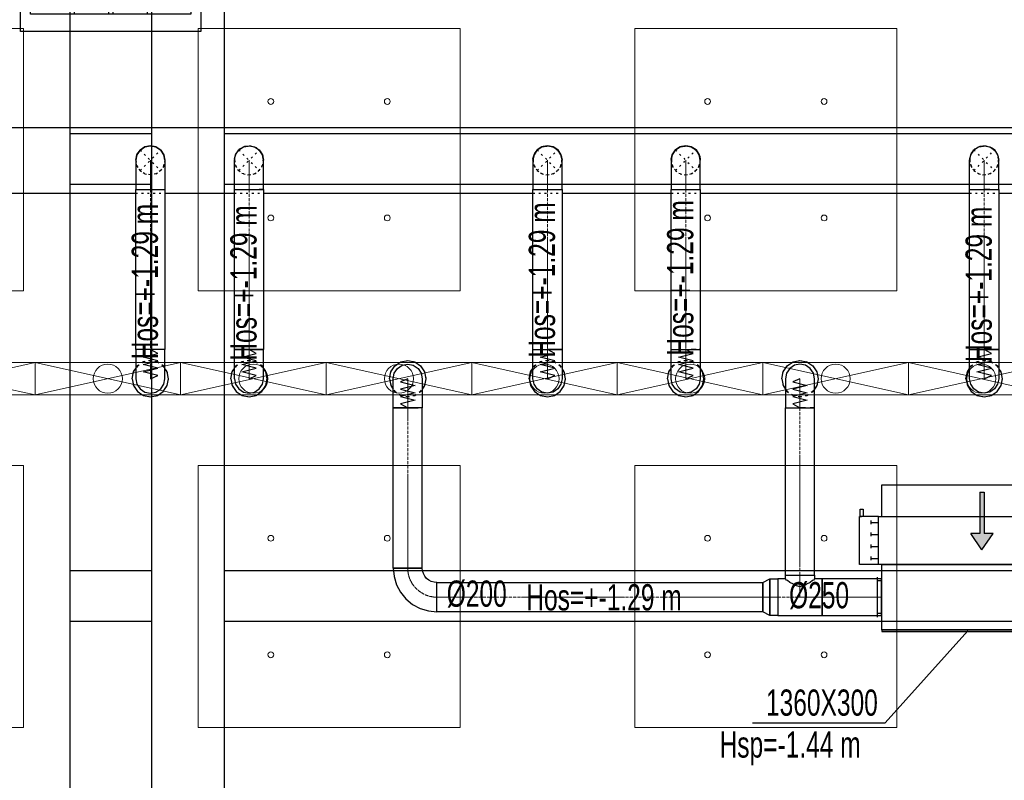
# Model space of a CAD drawing. Header units: centimetres. Extents: x -228435 to 46820, y -89367 to 152985.
# Tile 178 of 252: x -11165 to -4402, y 35238 to 40462. Entities that reach past the tile are written whole.
import ezdxf
from ezdxf.enums import TextEntityAlignment as Align

# ---------------------------------------------------------------- set-up
doc = ezdxf.new("R2010")
doc.units = ezdxf.units.CM
doc.header["$LTSCALE"] = 50
doc.header["$PDMODE"] = 35
doc.header["$PDSIZE"] = 0.1
for name, pattern in [('CADVENT_CENTERLINE', [9.9, 7.4, -1, 0.5, -1]), ('CADVENT_HIDDEN', [0.8, 0.25, -0.55]), ('Kondygnacja  -0_5$0$HIDDEN', [9.525, 6.35, -3.175]), ('Kondygnacja  -0_5$0$HIDDEN2', [4.7625, 3.175, -1.5875]), ('Osie rzutów$0$DASHDOT2', [12.7, 6.35, -3.175, 0, -3.175])]:
    doc.linetypes.add(name, pattern=pattern)
doc.layers.get('0').update_dxf_attribs({"color": 8})
doc.layers.get('DEFPOINTS').update_dxf_attribs({"color": 8})
for name, color, linetype in [('01-103-Went PP_poziom-0_5$0$L_Nawiew', 3, 'Continuous'), ('bgde-nawiewDETAILS', 1, 'Continuous'), ('bgde-nawiewEXP', 1, 'Continuous'), ('bgde-nawiewHIDDEN', 1, 'Continuous'), ('bgde-tekst', 7, 'Continuous'), ('bgde-wywiewSOL', 5, 'Continuous'), ('Kondygnacja  -0_5$0$ARCH_KONSTR_POWYŻEJ RZUTU', 8, 'Kondygnacja  -0_5$0$HIDDEN'), ('Kondygnacja  -0_5$0$ARCH_KONSTR_POWYŻEJ RZUTU_IST', 8, 'Kondygnacja  -0_5$0$HIDDEN2'), ('Kondygnacja  -0_5$0$ARCH_KONSTRUKCJA_NIEWIDOCZNA', 8, 'Continuous'), ('Kondygnacja  -0_5$0$ARCH_OKŁADZINA', 8, 'Continuous'), ('Kondygnacja  -0_5$0$ARCH_SŁUPY', 8, 'Continuous'), ('Osie rzutów$0$ARCH_INFO_OSIE_IST', 8, 'Osie rzutów$0$DASHDOT2'), ('Osie rzutów$0$ARCH_INFO_OSIE_OPISY_IST', 8, 'Continuous')]:
    doc.layers.add(name, color=color, linetype=linetype)
for name, color, linetype, lineweight in [('bgde-nawiewCEN', 7, 'Continuous', 13), ('bgde_nawiewnik', 11, 'Continuous', 5), ('Kondygnacja  -0_5$0$ARCH_INFO_WYMIARY', 8, 'Continuous', 9), ('SU Lampy kwadratowe  -05$0$ARCH_SUFITY_PODWIESZANE', 8, 'Continuous', 9)]:
    doc.layers.add(name, color=color, linetype=linetype, lineweight=lineweight)
doc.styles.add('Kondygnacja  -0_5$0$Romans', font='Romans.shx', dxfattribs={"width": 0.7})
doc.dimstyles.new('Kondygnacja  -0_5$0$Wymiary 1-100', dxfattribs={"dimtxt": 12, "dimasz": 10, "dimexe": 5, "dimexo": 0, "dimgap": 4, "dimtad": 1, "dimrnd": 0.5, "dimzin": 12, "dimdsep": 46, "dimtxsty": 'Kondygnacja  -0_5$0$Romans', "dimblk": 'Kondygnacja  -0_5$0$_Oblique', "dimcen": 10, "dimdle": 10, "dimclrt": 55, "dimazin": 0, "dimtfac": 1, "dimtmove": 1, "dimatfit": 3, "dimfxl": 0, "dimtolj": 1, "dimtzin": 0, "dimarcsym": 0})
pattern_1 = [(45, (-1133.3117, -3177.9858), (-0.6735192, 0.6735192), [])]

# ---------------------------------------------------------------- blocks, each defined once
blk = doc.blocks.new('Osie rzutów')
at = {"layer": 'Osie rzutów$0$ARCH_INFO_OSIE_IST', "ltscale": 10}
for p, q in [((11060, 12510), (11060, 4623.26)), ((11660, 12510), (11660, 4623.26))]:
    blk.add_line(p, q, dxfattribs=at)
blk = doc.blocks.new('SU Lampy kwadratowe  -05$0$moduł sufitu')
at = {"layer": 'SU Lampy kwadratowe  -05$0$ARCH_SUFITY_PODWIESZANE'}
for points in [[(60, -60), (240, -60), (240, -240), (60, -240)], [(360, -60), (540, -60), (540, -240), (360, -240)], [(60, -360), (240, -360), (240, -540), (60, -540)], [(360, -360), (540, -360), (540, -540), (360, -540)]]:
    blk.add_lwpolyline(points, close=True, dxfattribs=at)
for centre in [(110, -110), (190, -110), (410, -110), (490, -110), (110, -190), (190, -190), (410, -190), (490, -190), (110, -410), (190, -410), (410, -410), (490, -410), (110, -490), (190, -490), (410, -490), (490, -490)]:
    blk.add_circle(centre, 2, dxfattribs=at)
blk = doc.blocks.new('SU Lampy kwadratowe  -05')
at = {"layer": 'SU Lampy kwadratowe  -05$0$ARCH_SUFITY_PODWIESZANE'}
for points in [[(10820, 8540), (11000, 8540), (11000, 8360), (10820, 8360)], [(10820, 8240), (11000, 8240), (11000, 8060), (10820, 8060)]]:
    blk.add_lwpolyline(points, close=True, dxfattribs=at)
blk.add_blockref('SU Lampy kwadratowe  -05$0$moduł sufitu', (11060, 8600), dxfattribs=at)
blk = doc.blocks.new('Kondygnacja  -0_5$0$słup_kwadrat')
at = {"layer": 'Kondygnacja  -0_5$0$ARCH_SŁUPY', "lineweight": 40}
h = blk.add_hatch(dxfattribs=at)
h.set_pattern_fill('ANSI31', color=256, scale=0.3, style=0)
h.set_pattern_definition(pattern_1)
h.paths.add_polyline_path([(36, 34), (39, 34), (39, 84), (36, 84)])
h = blk.add_hatch(dxfattribs=at)
h.set_pattern_fill('ANSI31', color=256, scale=0.3, style=0)
h.set_pattern_definition(pattern_1)
h.paths.add_polyline_path([(89, 80), (89, 83), (39, 83), (39, 80)])
h = blk.add_hatch(dxfattribs=at)
h.set_pattern_fill('ANSI31', color=256, scale=0.3, style=0)
h.set_pattern_definition(pattern_1)
h.paths.add_polyline_path([(89, 34), (92, 34), (92, 84), (89, 84)])
h = blk.add_hatch(dxfattribs=at)
h.set_pattern_fill('ANSI31', color=256, scale=0.3, style=0)
h.set_pattern_definition(pattern_1)
h.paths.add_polyline_path([(89, 57.5), (89, 60.5), (39, 60.5), (39, 57.5)])
h = blk.add_hatch(dxfattribs=at)
h.set_pattern_fill('ANSI31', color=256, scale=0.3, style=0)
h.set_pattern_definition(pattern_1)
h.paths.add_polyline_path([(89, 35), (89, 38), (39, 38), (39, 35)])
at = {"layer": 'Kondygnacja  -0_5$0$ARCH_KONSTRUKCJA_NIEWIDOCZNA'}
blk.add_lwpolyline([(119, 109), (119, 9), (9, 9), (9, 109)], close=True, dxfattribs=at)
for points in [[(36, 109), (36, 84)], [(39, 109), (39, 84)], [(62.5, 109), (62.5, 83)], [(65.5, 109), (65.5, 83)], [(89, 109), (89, 84)], [(92, 109), (92, 84)], [(9, 83), (36, 83)], [(92, 83), (119, 83)], [(9, 80), (36, 80)], [(92, 80), (119, 80)], [(9, 60.5), (36, 60.5)], [(9, 57.5), (36, 57.5)], [(92, 60.5), (119, 60.5)], [(92, 57.5), (119, 57.5)], [(9, 38), (36, 38)], [(9, 35), (36, 35)], [(36, 34), (36, 9)], [(39, 34), (39, 9)], [(62.5, 35), (62.5, 9)], [(65.49, 35), (65.49, 9)], [(89, 34), (89, 9)], [(92, 38), (119, 38)], [(92, 35), (119, 35)], [(92, 34), (92, 9)]]:
    blk.add_lwpolyline(points, dxfattribs=at)
at = {"layer": 'Kondygnacja  -0_5$0$ARCH_OKŁADZINA'}
blk.add_lwpolyline([(2, 121), (126, 121), (126, -3), (2, -3)], close=True, dxfattribs=at)
at = {"layer": 'Kondygnacja  -0_5$0$ARCH_SŁUPY', "lineweight": 40}
for p, q in [((39, 60.5), (89, 60.5)), ((89, 57.5), (39, 57.5))]:
    blk.add_line(p, q, dxfattribs=at)
at = {"layer": 'Kondygnacja  -0_5$0$ARCH_SŁUPY', "lineweight": 50, "const_width": 3}
blk.add_lwpolyline([(28.5, 94.5), (99.5, 94.5), (99.5, 23.5), (28.5, 23.5)], close=True, dxfattribs=at)
at = {"layer": 'Kondygnacja  -0_5$0$ARCH_SŁUPY', "lineweight": 40}
for points in [[(36, 84), (39, 84), (39, 34), (36, 34)], [(89, 84), (92, 84), (92, 34), (89, 34)]]:
    blk.add_lwpolyline(points, close=True, dxfattribs=at)
for points in [[(89, 83), (39, 83)], [(39, 80), (89, 80)], [(89, 38), (39, 38)], [(39, 35), (89, 35)]]:
    blk.add_lwpolyline(points, dxfattribs=at)
blk = doc.blocks.new('Kondygnacja  -0_5$0$konstrukcja istniejąca -0.5')
at = {"layer": 'Kondygnacja  -0_5$0$ARCH_KONSTR_POWYŻEJ RZUTU_IST', "ltscale": 10}
for points in [[(11032, 8575), (11032, 7425)], [(11088, 8575), (11088, 7425)], [(11138, 8575), (11138, 7425)], [(11032, 8167.89), (11088, 8167.89)], [(11138, 8167.89), (12182, 8167.89)], [(11088, 8132.89), (11032, 8132.89)], [(12182, 8132.89), (11138, 8132.89)]]:
    blk.add_lwpolyline(points, dxfattribs=at)
at = {"layer": 'Kondygnacja  -0_5$0$ARCH_KONSTR_POWYŻEJ RZUTU_IST', "ltscale": 10, "elevation": 0}
for points in [[(11032, 8467.89), (11088, 8467.89)], [(11138, 8467.89), (12182, 8467.89)], [(11088, 8432.89), (11032, 8432.89)], [(12182, 8432.89), (11138, 8432.89)]]:
    blk.add_lwpolyline(points, dxfattribs=at)
blk = doc.blocks.new('Kondygnacja  -0_5$0$_Oblique')
at = {"color": 0, "linetype": 'ByBlock', "lineweight": -2}
blk.add_line((-0.5, -0.5), (0.5, 0.5), dxfattribs=at)
blk = doc.blocks.new('*D212')
at = {"layer": 'DEFPOINTS', "color": 0}
for p in [(-30586.3, 81900), (-30681.1, 12489.5), (9064, 12489.5)]:
    blk.add_point(p, dxfattribs=at)
at = {"layer": 'Kondygnacja  -0_5$0$ARCH_INFO_WYMIARY', "color": 0, "lineweight": -2}
for p, q in [((-30681.1, 81910), (-30681.1, 12479.5)), ((-30673.1, 81900), (-30686.1, 81900)), ((-30673.1, 12489.5), (-30686.1, 12489.5))]:
    blk.add_line(p, q, dxfattribs=at)
at = {"layer": 'Kondygnacja  -0_5$0$ARCH_INFO_WYMIARY', "color": 0, "lineweight": -2, "xscale": 10, "yscale": 10, "zscale": 10}
for p, rotation in [((-30681.1, 81900), 90), ((-30681.1, 12489.5), 270)]:
    blk.add_blockref('Kondygnacja  -0_5$0$_Oblique', p, dxfattribs=dict(at, rotation=rotation))
at = {"layer": 'Kondygnacja  -0_5$0$ARCH_INFO_WYMIARY', "color": 55, "insert": (-30691.1, 47194.8), "char_height": 12, "attachment_point": 5, "rotation": 90, "style": 'Kondygnacja  -0_5$0$Romans'}
blk.add_mtext('\\A1;69410.5', dxfattribs=at)
blk = doc.blocks.new('*a480')
at = {"layer": 'bgde-tekst'}
blk.add_line((0, 0), (911, 0), dxfattribs=at)
blk = doc.blocks.new('A$C066D7839')
at = {"layer": 'bgde_nawiewnik'}
for p, q in [((-50, -11.15), (-50, 11.15)), ((-50, 11.15), (50, 11.15)), ((-50, -11.15), (50, 11.15)), ((50, -11.15), (-50, 11.15)), ((50, 11.15), (50, -11.15)), ((50, -11.15), (-50, -11.15))]:
    blk.add_line(p, q, dxfattribs=at)
blk.add_circle((0, 0), 10, dxfattribs=at)
blk = doc.blocks.new('A$C5B3E7367')
at = {"layer": '01-103-Went PP_poziom-0_5$0$L_Nawiew'}
h = blk.add_hatch(color=256, dxfattribs=at)
h.paths.add_polyline_path([(215, 704), (215, 674), (331.7, 674), (331.7, 612.1), (445.9, 689), (331.7, 765.9), (331.7, 704)])
h.paths.add_polyline_path([(48.3, 704), (48.3, 674), (215, 674), (215, 704)])
for p, q in [((215, 1525), (165, 1525)), ((165, 1525), (165, 1505)), ((165, 1505), (215, 1505)), ((215, 1400), (215, 1530)), ((545, 1530), (215, 1530)), ((215, 1530), (215, 1515)), ((545, 1400), (545, 1530)), ((243.8, 1452), (268.8, 1452)), ((256.2, 1452), (256.2, 1400)), ((326.2, 1452), (351.2, 1452)), ((338.8, 1452), (338.8, 1400)), ((408.8, 1452), (433.8, 1452)), ((421.2, 1452), (421.2, 1400)), ((491.2, 1452), (516.2, 1452)), ((503.8, 1452), (503.8, 1400)), ((0, 1378), (215, 1378)), ((0, 0), (0, 1378)), ((545, 1400), (215, 1400)), ((215, 1400), (215, 1378)), ((215, 1378), (215, 0)), ((545, 0), (545, 1400)), ((445.9, 689), (331.7, 765.9)), ((331.7, 704), (331.7, 765.9)), ((48.3, 704), (331.7, 704)), ((48.3, 704), (48.3, 674)), ((445.9, 689), (331.7, 612.1)), ((48.3, 674), (331.7, 674)), ((331.7, 612.1), (331.7, 674)), ((215, 0), (0, 0)), ((215, 0), (545, 0))]:
    blk.add_line(p, q, dxfattribs=at)
blk = doc.blocks.new('A$C53CA46B8')
at = {"layer": 'bgde-wywiewSOL'}
for p, q in [((200.4, 481.1), (-249.6, 481.1)), ((-249.6, 481.1), (-249.6, -878.9)), ((112.9, 511.1), (-162.1, 511.1)), ((-137.1, 481.1), (-137.1, 511.1)), ((87.9, 481.1), (87.9, 511.1)), ((200.4, 481.1), (200.4, -878.9)), ((200.4, -878.9), (-249.6, -878.9)), ((-137.1, -878.9), (-137.1, -908.9)), ((87.9, -878.9), (87.9, -908.9)), ((112.9, -908.9), (-162.1, -908.9))]:
    blk.add_line(p, q, dxfattribs=at)
at = {"layer": '01-103-Went PP_poziom-0_5$0$L_Nawiew'}
blk.add_blockref('A$C5B3E7367', (-794.6, -893.9), dxfattribs=at)

msp = doc.modelspace()

# ---------------------------------------------------------------- linework, layer by layer
at = {"layer": 'bgde-nawiewCEN', "linetype": 'CADVENT_CENTERLINE', "ltscale": 0.06}
for p, q in [((-10267.431, 39295.964), (-10267.431, 39495.964)), ((-10267.431, 39495.964), (-10267.431, 39495.964)), ((-9590.031, 39296.017), (-9590.031, 39496.017)), ((-7540.031, 39296.017), (-7540.031, 39496.017)), ((-6590.031, 39296.017), (-6590.031, 39496.017)), ((-4540.031, 39296.017), (-4540.031, 39496.017)), ((-10267.431, 39296.017), (-10267.431, 38196.041)), ((-9590.031, 39295.952), (-9590.031, 38196.041)), ((-7540.031, 39295.952), (-7540.031, 38196.041)), ((-6590.031, 39295.952), (-6590.031, 38196.041)), ((-4540.031, 39295.952), (-4540.031, 38196.041)), ((-10267.431, 38196.041), (-10267.431, 38177.345)), ((-10267.431, 38177.345), (-10267.431, 38126.234)), ((-9590.031, 38196.041), (-9590.031, 38177.345)), ((-9590.031, 38177.345), (-9590.031, 38126.234)), ((-7540.031, 38196.041), (-7540.031, 38177.345)), ((-7540.031, 38177.345), (-7540.031, 38126.234)), ((-6590.031, 38196.041), (-6590.031, 38177.345)), ((-6590.031, 38177.345), (-6590.031, 38126.234)), ((-4540.031, 38196.041), (-4540.031, 38177.345)), ((-4540.031, 38177.345), (-4540.031, 38126.234)), ((-10267.431, 38126.234), (-10267.431, 38098.441)), ((-10267.431, 38098.441), (-10267.431, 38074.915)), ((-9590.031, 38126.234), (-9590.031, 38098.441)), ((-9590.031, 38098.441), (-9590.031, 38074.915)), ((-7540.031, 38126.234), (-7540.031, 38098.441)), ((-7540.031, 38098.441), (-7540.031, 38074.915)), ((-6590.031, 38126.234), (-6590.031, 38098.441)), ((-6590.031, 38098.441), (-6590.031, 38074.915)), ((-4540.031, 38126.234), (-4540.031, 38098.441)), ((-4540.031, 38098.441), (-4540.031, 38074.915)), ((-10267.431, 38074.915), (-10267.431, 38055.3)), ((-10267.431, 38055.3), (-10267.431, 38039.241)), ((-10267.431, 38039.241), (-10267.431, 38026.382)), ((-10267.431, 38026.382), (-10267.431, 38016.367)), ((-10267.431, 38016.367), (-10267.431, 38008.841)), ((-9590.031, 38074.915), (-9590.031, 38055.3)), ((-9590.031, 38055.3), (-9590.031, 38039.241)), ((-9590.031, 38039.241), (-9590.031, 38026.382)), ((-9590.031, 38026.382), (-9590.031, 38016.367)), ((-9590.031, 38016.367), (-9590.031, 38008.841)), ((-7540.031, 38074.915), (-7540.031, 38055.3)), ((-7540.031, 38055.3), (-7540.031, 38039.241)), ((-7540.031, 38039.241), (-7540.031, 38026.382)), ((-7540.031, 38026.382), (-7540.031, 38016.367)), ((-7540.031, 38016.367), (-7540.031, 38008.841)), ((-6590.031, 38074.915), (-6590.031, 38055.3)), ((-6590.031, 38055.3), (-6590.031, 38039.241)), ((-6590.031, 38039.241), (-6590.031, 38026.382)), ((-6590.031, 38026.382), (-6590.031, 38016.367)), ((-6590.031, 38016.367), (-6590.031, 38008.841)), ((-4540.031, 38074.915), (-4540.031, 38055.3)), ((-4540.031, 38055.3), (-4540.031, 38039.241)), ((-4540.031, 38039.241), (-4540.031, 38026.382)), ((-4540.031, 38026.382), (-4540.031, 38016.367)), ((-4540.031, 38016.367), (-4540.031, 38008.841)), ((-10267.431, 38008.841), (-10267.431, 38003.448)), ((-10267.431, 38003.448), (-10267.431, 37999.834)), ((-10267.431, 37999.834), (-10267.431, 37997.641)), ((-10267.431, 37997.641), (-10267.431, 37996.515)), ((-10267.431, 37996.515), (-10267.431, 37996.041)), ((-9590.031, 38008.841), (-9590.031, 38003.448)), ((-9590.031, 38003.448), (-9590.031, 37999.834)), ((-9590.031, 37999.834), (-9590.031, 37997.641)), ((-9590.031, 37997.641), (-9590.031, 37996.515)), ((-9590.031, 37996.515), (-9590.031, 37996.041)), ((-8499.688, 37995.567), (-8499.688, 37996.041)), ((-8499.688, 37994.441), (-8499.688, 37995.567)), ((-8499.688, 37992.248), (-8499.688, 37994.441)), ((-8499.688, 37988.634), (-8499.688, 37992.248)), ((-8499.688, 37983.241), (-8499.688, 37988.634)), ((-8499.688, 37975.715), (-8499.688, 37983.241)), ((-8499.688, 37965.7), (-8499.688, 37975.715)), ((-8499.688, 37952.841), (-8499.688, 37965.7)), ((-8499.688, 37936.782), (-8499.688, 37952.841)), ((-7540.031, 38008.841), (-7540.031, 38003.448)), ((-7540.031, 38003.448), (-7540.031, 37999.834)), ((-7540.031, 37999.834), (-7540.031, 37997.641)), ((-7540.031, 37997.641), (-7540.031, 37996.515)), ((-7540.031, 37996.515), (-7540.031, 37996.041)), ((-6590.031, 38008.841), (-6590.031, 38003.448)), ((-6590.031, 38003.448), (-6590.031, 37999.834)), ((-6590.031, 37999.834), (-6590.031, 37997.641)), ((-6590.031, 37997.641), (-6590.031, 37996.515)), ((-6590.031, 37996.515), (-6590.031, 37996.041)), ((-5805.459, 37995.567), (-5805.459, 37996.041)), ((-5805.459, 37994.441), (-5805.459, 37995.567)), ((-5805.459, 37992.248), (-5805.459, 37994.441)), ((-5805.459, 37988.634), (-5805.459, 37992.248)), ((-5805.459, 37983.241), (-5805.459, 37988.634)), ((-5805.459, 37975.715), (-5805.459, 37983.241)), ((-5805.459, 37965.7), (-5805.459, 37975.715)), ((-5805.459, 37952.841), (-5805.459, 37965.7)), ((-5805.459, 37936.782), (-5805.459, 37952.841)), ((-4540.031, 38008.841), (-4540.031, 38003.448)), ((-4540.031, 38003.448), (-4540.031, 37999.834)), ((-4540.031, 37999.834), (-4540.031, 37997.641)), ((-4540.031, 37997.641), (-4540.031, 37996.515)), ((-4540.031, 37996.515), (-4540.031, 37996.041)), ((-8499.688, 37917.167), (-8499.688, 37936.782)), ((-8499.688, 37893.641), (-8499.688, 37917.167)), ((-8499.688, 37865.848), (-8499.688, 37893.641)), ((-5805.459, 37917.167), (-5805.459, 37936.782)), ((-5805.459, 37893.641), (-5805.459, 37917.167)), ((-5805.459, 37865.848), (-5805.459, 37893.641)), ((-8499.688, 37814.737), (-8499.688, 37865.848)), ((-8499.688, 37796.041), (-8499.688, 37814.737)), ((-5805.459, 37814.737), (-5805.459, 37865.848)), ((-5805.459, 37796.041), (-5805.459, 37814.737)), ((-8499.688, 36695.669), (-8499.688, 37796.041)), ((-5805.459, 36645.669), (-5805.459, 37796.041)), ((-5805.459, 36645.669), (-5805.459, 36495.669)), ((-6061.459, 36495.669), (-8299.688, 36495.669)), ((-5958.459, 36495.669), (-6061.459, 36495.669)), ((-5958.459, 36495.669), (-5805.459, 36495.669)), ((-5805.459, 36495.669), (-5652.459, 36495.669)), ((-5652.459, 36495.669), (-5246.078, 36495.669)), ((-5242.078, 36495.669), (-5246.078, 36495.669))]:
    msp.add_line(p, q, dxfattribs=at)
at = {"layer": 'bgde-nawiewCEN', "linetype": 'CADVENT_CENTERLINE', "ltscale": 0.06, "extrusion": (0, 0, -1)}
msp.add_arc((8299.688, 36695.669), 200, 270, 0, dxfattribs=at)
at = {"layer": 'bgde-nawiewDETAILS', "linetype": 'CADVENT_HIDDEN'}
for p, q in [((-10338.142, 39425.253), (-10196.721, 39566.674)), ((-10338.142, 39566.674), (-10196.721, 39425.253)), ((-9660.742, 39425.306), (-9519.321, 39566.728)), ((-9660.742, 39566.728), (-9519.321, 39425.306)), ((-7610.742, 39425.306), (-7469.321, 39566.728)), ((-7610.742, 39566.728), (-7469.321, 39425.306)), ((-6660.742, 39425.306), (-6519.321, 39566.728)), ((-6660.742, 39566.728), (-6519.321, 39425.306)), ((-4610.742, 39425.306), (-4469.321, 39566.728)), ((-4610.742, 39566.728), (-4469.321, 39425.306))]:
    msp.add_line(p, q, dxfattribs=at)
at = {"layer": 'bgde-nawiewEXP', "linetype": 'Continuous'}
for points in [[(-12845.032, 39720.952), (-1249.893, 39721.004)], [(-10367.431, 39495.964), (-10359.819, 39534.232), (-10338.142, 39566.674), (-10305.7, 39588.351), (-10267.431, 39595.964), (-10229.163, 39588.351), (-10196.721, 39566.674), (-10175.043, 39534.232), (-10167.431, 39495.964), (-10167.431, 39296.017)], [(-9690.031, 39296.017), (-9690.031, 39496.017), (-9682.419, 39534.285), (-9660.742, 39566.728), (-9628.3, 39588.405), (-9590.031, 39596.017), (-9551.763, 39588.405), (-9519.321, 39566.728), (-9497.643, 39534.285)], [(-9673.646, 39547.415), (-9660.742, 39566.728), (-9628.3, 39588.405), (-9620.542, 39589.948)], [(-9657.635, 39568.014), (-9652.545, 39574.068), (-9617.918, 39592.05), (-9594.777, 39594.051)], [(-9612.812, 39591.486), (-9590.031, 39596.017), (-9551.763, 39588.405), (-9545.186, 39584.011)], [(-9586.925, 39594.73), (-9579.045, 39595.412), (-9541.844, 39583.641), (-9524.067, 39568.693)], [(-9538.633, 39579.632), (-9519.321, 39566.728), (-9497.643, 39534.285)], [(-9497.643, 39534.285), (-9519.321, 39566.728)], [(-9497.643, 39534.285), (-9519.321, 39566.728)], [(-7623.109, 39548.219), (-7610.742, 39566.728), (-7578.3, 39588.405), (-7569.875, 39590.081)], [(-7607.432, 39568.099), (-7601.845, 39574.624), (-7567.059, 39592.295), (-7544.865, 39594.015)], [(-7561.864, 39591.674), (-7540.031, 39596.017), (-7501.763, 39588.405), (-7494.621, 39583.633)], [(-7536.721, 39594.646), (-7528.157, 39595.309), (-7491.063, 39583.207), (-7474.154, 39568.73)], [(-7487.83, 39579.095), (-7469.321, 39566.728)], [(-7469.321, 39566.728), (-7487.83, 39579.095)], [(-7469.321, 39566.728), (-7447.643, 39534.285), (-7445.968, 39525.86)], [(-6673.321, 39547.901), (-6660.742, 39566.728), (-6628.3, 39588.405), (-6620.142, 39590.028)], [(-6657.512, 39568.065), (-6652.125, 39574.403), (-6617.401, 39592.198), (-6594.833, 39594.028)], [(-6612.238, 39591.6), (-6590.031, 39596.017), (-6551.763, 39588.405), (-6544.847, 39583.784)], [(-6586.801, 39594.679), (-6578.511, 39595.351), (-6541.374, 39583.381), (-6524.123, 39568.717)], [(-6538.147, 39579.307), (-6519.321, 39566.728), (-6497.643, 39534.285), (-6496.021, 39526.127)], [(-4640.031, 39496.017), (-4632.419, 39534.285), (-4610.742, 39566.728), (-4623.109, 39548.219)], [(-4610.742, 39566.728), (-4578.3, 39588.405), (-4540.031, 39596.017), (-4561.864, 39591.674)], [(-4610.742, 39566.728), (-4578.3, 39588.405), (-4569.875, 39590.081)], [(-4607.432, 39568.099), (-4601.845, 39574.624), (-4567.059, 39592.295), (-4544.865, 39594.015)], [(-4540.031, 39596.017), (-4501.763, 39588.405), (-4494.621, 39583.633)], [(-4540.031, 39596.017), (-4501.763, 39588.405), (-4469.321, 39566.728), (-4487.83, 39579.095)], [(-4536.721, 39594.646), (-4528.157, 39595.309), (-4491.063, 39583.207), (-4474.154, 39568.73)], [(-4469.321, 39566.728), (-4447.643, 39534.285), (-4445.968, 39525.86)], [(-4469.321, 39566.728), (-4447.643, 39534.285), (-4440.031, 39496.017)], [(-9690.031, 39496.017), (-9682.419, 39534.285), (-9678.025, 39540.862)], [(-9689.426, 39507.004), (-9677.656, 39544.204), (-9662.708, 39561.982)], [(-9689.426, 39507.004), (-9688.745, 39499.124)], [(-9518.034, 39563.621), (-9511.98, 39558.531), (-9493.998, 39523.903), (-9491.997, 39500.763)], [(-9497.643, 39296.017), (-9490.031, 39296.017), (-9490.031, 39496.017), (-9497.643, 39534.285)], [(-9497.643, 39534.285), (-9490.031, 39496.017), (-9494.563, 39518.797)], [(-9497.643, 39534.285), (-9496.1, 39526.528)], [(-7640.031, 39496.017), (-7632.419, 39534.285), (-7627.647, 39541.427)], [(-7639.324, 39507.891), (-7627.222, 39544.985), (-7612.744, 39561.894)], [(-7639.324, 39507.891), (-7638.66, 39499.327)], [(-7467.95, 39563.418), (-7461.425, 39557.831), (-7443.753, 39523.044), (-7442.033, 39500.85)], [(-7444.374, 39517.85), (-7440.031, 39496.017)], [(-6690.031, 39496.017), (-6682.419, 39534.285), (-6677.798, 39541.201)], [(-6689.365, 39507.538), (-6677.395, 39544.674), (-6662.731, 39561.926)], [(-6689.365, 39507.538), (-6688.693, 39499.247)], [(-6517.983, 39563.498), (-6511.645, 39558.11), (-6493.85, 39523.387), (-6492.02, 39500.819)], [(-6494.449, 39518.224), (-6490.031, 39496.017)], [(-4640.031, 39296.017), (-4640.031, 39496.017), (-4632.419, 39534.285), (-4627.647, 39541.427)], [(-4639.324, 39507.891), (-4627.222, 39544.985), (-4612.744, 39561.894)], [(-4639.324, 39507.891), (-4638.66, 39499.327)], [(-4501.763, 39296.017), (-4440.031, 39296.017), (-4440.031, 39496.017), (-4444.374, 39517.85)], [(-4467.95, 39563.418), (-4461.425, 39557.831), (-4443.753, 39523.044), (-4442.033, 39500.85)], [(-10367.431, 39495.964), (-10367.431, 39296.017)], [(-10367.431, 39295.964), (-10367.431, 39295.964), (-10167.431, 39295.964)], [(-9690.031, 39296.017), (-9497.643, 39296.017)], [(-9690.031, 37996.041), (-9682.419, 37957.773), (-9660.742, 37925.33), (-9628.3, 37903.653), (-9590.031, 37896.041), (-9551.763, 37903.653), (-9519.321, 37925.33), (-9497.643, 37957.773), (-9490.031, 37996.041), (-9490.031, 38196.041), (-9590.031, 38196.041), (-9590.031, 38196.041), (-9690.031, 38196.041), (-9690.031, 39295.952), (-9497.643, 39295.952)], [(-9497.643, 39296.017), (-9519.321, 39296.017)], [(-9497.643, 39295.952), (-9519.321, 39295.952)], [(-9497.643, 39295.952), (-9490.031, 39295.952), (-9490.031, 38196.041), (-9497.643, 38196.041)], [(-7640.031, 38196.041), (-7640.031, 39295.952), (-7440.031, 39295.952), (-7440.031, 38196.041), (-7447.643, 38196.041)], [(-6690.031, 38196.041), (-6690.031, 39295.952), (-6490.031, 39295.952), (-6490.031, 38196.041), (-6497.643, 38196.041)], [(-4640.031, 39296.017), (-4501.763, 39296.017)], [(-4640.031, 38196.041), (-4640.031, 39295.952), (-4501.763, 39295.952)], [(-4501.763, 39296.017), (-4540.031, 39296.017)], [(-4501.763, 39295.952), (-4540.031, 39295.952)], [(-4501.763, 39295.952), (-4440.031, 39295.952), (-4440.031, 38196.041), (-4501.763, 38196.041)], [(-11390.031, 39270.959), (-10367.431, 39270.963)], [(-10167.431, 39270.964), (-9690.031, 39270.966)], [(-9490.031, 39270.967), (-7640.031, 39270.975)], [(-7440.031, 39270.976), (-6690.031, 39270.979)], [(-6490.031, 39270.98), (-4640.031, 39270.989)], [(-4440.031, 39270.99), (-2590.031, 39270.998)], [(-9690.031, 37996.041), (-9690.031, 38196.041), (-9551.763, 38196.041), (-9551.763, 38196.041), (-9497.643, 38196.041)], [(-9497.643, 38196.041), (-9519.321, 38196.041)], [(-9497.643, 38196.041), (-9490.031, 38196.041)], [(-7640.031, 38196.041), (-7501.763, 38196.041)], [(-7501.763, 38196.041), (-7540.031, 38196.041)], [(-7501.763, 38196.041), (-7469.321, 38196.041)], [(-7469.321, 38196.041), (-7501.763, 38196.041)], [(-7469.321, 38196.041), (-7447.643, 38196.041)], [(-7447.643, 38196.041), (-7469.321, 38196.041)], [(-7447.643, 38196.041), (-7440.031, 38196.041)], [(-6690.031, 38196.041), (-6519.321, 38196.041)], [(-6519.321, 38196.041), (-6551.763, 38196.041)], [(-6519.321, 38196.041), (-6490.031, 38196.041)], [(-4640.031, 38196.041), (-4501.763, 38196.041)], [(-4501.763, 38196.041), (-4540.031, 38196.041)], [(-4501.763, 38196.041), (-4469.321, 38196.041)], [(-8624.688, 37996.041), (-8615.173, 38043.877), (-8588.076, 38084.429), (-8547.523, 38111.526), (-8499.688, 38121.041), (-8451.853, 38111.526), (-8411.3, 38084.429), (-8384.203, 38043.877), (-8374.688, 37996.041), (-8384.203, 37948.206), (-8399.688, 37925.031)], [(-8599.688, 36695.669), (-8399.688, 36695.669), (-8399.688, 37796.041), (-8599.688, 37796.041), (-8599.688, 37996.041), (-8592.076, 38034.309), (-8570.399, 38066.752), (-8537.956, 38088.429), (-8499.688, 38096.041), (-8461.42, 38088.429), (-8428.977, 38066.752), (-8407.3, 38034.309), (-8399.688, 37996.041), (-8399.688, 37796.041), (-8461.42, 37796.041)], [(-5930.459, 37996.041), (-5920.944, 38043.877), (-5893.847, 38084.429), (-5853.294, 38111.526), (-5805.459, 38121.041), (-5757.623, 38111.526), (-5717.07, 38084.429), (-5689.974, 38043.877), (-5680.459, 37996.041), (-5689.974, 37948.206), (-5705.459, 37925.031)], [(-10392.431, 37996.041), (-10382.916, 37948.206), (-10355.82, 37907.653), (-10315.267, 37880.556), (-10267.431, 37871.041), (-10219.596, 37880.556), (-10179.043, 37907.653), (-10151.946, 37948.206), (-10142.431, 37996.041), (-10151.946, 38043.877), (-10167.431, 38067.051)], [(-10392.431, 37996.041), (-10382.916, 38043.877), (-10367.431, 38067.051)], [(-9715.031, 37996.041), (-9705.516, 37948.206), (-9678.42, 37907.653), (-9637.867, 37880.556), (-9590.031, 37871.041), (-9542.196, 37880.556), (-9501.643, 37907.653), (-9474.546, 37948.206), (-9465.031, 37996.041), (-9474.546, 38043.877), (-9490.031, 38067.051)], [(-9715.031, 37996.041), (-9705.516, 38043.877), (-9690.031, 38067.051)], [(-7665.031, 37996.041), (-7655.516, 37948.206), (-7628.42, 37907.653), (-7587.867, 37880.556), (-7540.031, 37871.041), (-7492.196, 37880.556), (-7451.643, 37907.653), (-7424.546, 37948.206), (-7415.031, 37996.041), (-7424.546, 38043.877), (-7440.031, 38067.051)], [(-7665.031, 37996.041), (-7655.516, 38043.877), (-7640.031, 38067.051)], [(-6715.031, 37996.041), (-6705.516, 37948.206), (-6678.42, 37907.653), (-6637.867, 37880.556), (-6590.031, 37871.041), (-6542.196, 37880.556), (-6501.643, 37907.653), (-6474.546, 37948.206), (-6465.031, 37996.041), (-6474.546, 38043.877), (-6490.031, 38067.051)], [(-6715.031, 37996.041), (-6705.516, 38043.877), (-6690.031, 38067.051)], [(-4665.031, 37996.041), (-4655.516, 37948.206), (-4628.42, 37907.653), (-4587.867, 37880.556), (-4540.031, 37871.041), (-4492.196, 37880.556), (-4451.643, 37907.653), (-4424.546, 37948.206), (-4415.031, 37996.041), (-4424.546, 38043.877), (-4440.031, 38067.051)], [(-4665.031, 37996.041), (-4655.516, 38043.877), (-4640.031, 38067.051)], [(-8624.688, 37996.041), (-8615.173, 37948.206), (-8599.688, 37925.031)], [(-5930.459, 37996.041), (-5920.944, 37948.206), (-5905.459, 37925.031)], [(-8599.688, 36695.669), (-8599.688, 37796.041), (-8461.42, 37796.041)], [(-8461.42, 37796.041), (-8499.688, 37796.041)], [(-8461.42, 37796.041), (-8428.977, 37796.041)], [(-5905.459, 36620.669), (-5905.459, 36645.669), (-5705.459, 36645.669), (-5705.459, 37796.041), (-5713.071, 37796.041)], [(-5905.459, 36645.669), (-5905.459, 37796.041), (-5767.19, 37796.041)], [(-5767.19, 37796.041), (-5805.459, 37796.041)], [(-5767.19, 37796.041), (-5713.071, 37796.041)], [(-5713.071, 37796.041), (-5734.748, 37796.041)], [(-5713.071, 37796.041), (-5705.459, 37796.041)], [(-5905.459, 36645.669), (-5705.459, 36645.669), (-5705.459, 36620.669)], [(-5246.078, 36370.669), (-5246.078, 36620.669), (-5242.078, 36620.669)], [(-5246.078, 36370.669), (-5242.078, 36370.669)]]:
    msp.add_lwpolyline(points, dxfattribs=at)
for points in [[(-10367.431, 39495.964), (-10359.819, 39534.232), (-10338.142, 39566.674), (-10305.7, 39588.351), (-10267.431, 39595.964), (-10229.163, 39588.351), (-10196.721, 39566.674), (-10175.043, 39534.232), (-10167.431, 39495.964), (-10167.431, 39495.964), (-10175.043, 39534.232), (-10196.721, 39566.674), (-10229.163, 39588.351), (-10267.431, 39595.964), (-10305.7, 39588.351), (-10338.142, 39566.674), (-10359.819, 39534.232)], [(-7640.031, 39296.017), (-7440.031, 39296.017), (-7440.031, 39496.017), (-7447.643, 39534.285), (-7469.321, 39566.728), (-7501.763, 39588.405), (-7540.031, 39596.017), (-7578.3, 39588.405), (-7610.742, 39566.728), (-7632.419, 39534.285), (-7640.031, 39496.017), (-7640.031, 39335.035)], [(-6690.031, 39296.017), (-6490.031, 39296.017), (-6490.031, 39496.017), (-6497.643, 39534.285), (-6519.321, 39566.728), (-6551.763, 39588.405), (-6590.031, 39596.017), (-6628.3, 39588.405), (-6660.742, 39566.728), (-6682.419, 39534.285), (-6690.031, 39496.017), (-6690.031, 39335.035)], [(-10367.431, 39295.964), (-10367.431, 39296.017), (-10167.431, 39296.017), (-10167.431, 38196.041), (-10367.431, 38196.041), (-10367.431, 37996.041), (-10359.819, 37957.773), (-10338.142, 37925.33), (-10305.7, 37903.653), (-10267.431, 37896.041), (-10229.163, 37903.653), (-10196.721, 37925.33), (-10175.043, 37957.773), (-10167.431, 37996.041), (-10167.431, 38196.041), (-10367.431, 38196.041)], [(-7640.031, 37996.041), (-7640.031, 38196.041), (-7440.031, 38196.041), (-7440.031, 37996.041), (-7447.643, 37957.773), (-7469.321, 37925.33), (-7501.763, 37903.653), (-7540.031, 37896.041), (-7578.3, 37903.653), (-7610.742, 37925.33), (-7632.419, 37957.773)], [(-6690.031, 37996.041), (-6690.031, 38196.041), (-6519.321, 38196.041), (-6519.321, 38196.041), (-6490.031, 38196.041), (-6490.031, 37996.041), (-6497.643, 37957.773), (-6519.321, 37925.33), (-6551.763, 37903.653), (-6590.031, 37896.041), (-6628.3, 37903.653), (-6660.742, 37925.33), (-6682.419, 37957.773)], [(-4640.031, 38008.841), (-4640.031, 38196.041), (-4440.031, 38196.041), (-4440.031, 37996.041), (-4447.643, 37957.773), (-4469.321, 37925.33), (-4501.763, 37903.653), (-4540.031, 37896.041), (-4578.3, 37903.653), (-4610.742, 37925.33), (-4632.419, 37957.773), (-4640.031, 37996.041), (-4640.031, 38003.448)], [(-5905.459, 37865.848), (-5905.459, 37796.041), (-5705.459, 37796.041), (-5705.459, 37996.041), (-5713.071, 38034.309), (-5734.748, 38066.752), (-5767.19, 38088.429), (-5805.459, 38096.041), (-5843.727, 38088.429), (-5876.169, 38066.752), (-5897.847, 38034.309), (-5905.459, 37996.041), (-5905.459, 37893.641)], [(-8599.688, 36695.669), (-8593.924, 36637.142), (-8576.852, 36580.864), (-8549.129, 36528.998), (-8511.82, 36483.537), (-8466.359, 36446.228), (-8414.493, 36418.505), (-8358.215, 36401.433), (-8299.688, 36395.669), (-8299.688, 36595.669), (-8319.197, 36597.59), (-8337.956, 36603.281), (-8355.245, 36612.522), (-8370.399, 36624.958), (-8382.835, 36640.112), (-8392.076, 36657.4), (-8397.767, 36676.16), (-8399.688, 36695.669), (-8592.076, 36695.669)], [(-5242.078, 36260.669), (-3882.078, 36260.669), (-3882.078, 36270.669), (-5242.078, 36270.669), (-5242.078, 36720.669), (-3882.078, 36720.669), (-3882.078, 36270.669), (-5242.078, 36270.669)], [(-8299.688, 36395.669), (-8299.688, 36595.669), (-6061.459, 36595.669), (-6061.459, 36395.669)], [(-6061.459, 36395.669), (-6061.459, 36595.669), (-6013.302, 36620.669), (-6013.302, 36370.669)], [(-6013.302, 36370.669), (-6013.302, 36620.669), (-5958.459, 36620.669), (-5958.459, 36370.669)], [(-5958.459, 36370.669), (-5652.459, 36370.669), (-5652.459, 36620.669), (-5705.459, 36620.669), (-5713.071, 36613.057), (-5719.463, 36611.154), (-5734.748, 36595.869), (-5761.205, 36584.057), (-5767.19, 36578.071), (-5805.459, 36566.679), (-5843.727, 36578.071), (-5849.713, 36584.057), (-5876.169, 36595.869), (-5891.454, 36611.154), (-5897.847, 36613.057), (-5905.459, 36620.669), (-5958.459, 36620.669), (-5958.459, 36380.184)], [(-5652.459, 36370.669), (-5246.078, 36370.669), (-5246.078, 36620.669), (-5652.459, 36620.669), (-5652.459, 36380.184)]]:
    msp.add_lwpolyline(points, close=True, dxfattribs=at)
at = {"layer": 'bgde-nawiewEXP'}
for points in [[(-10267.431, 37996.041), (-10217.431, 38017.339), (-10317.431, 38042.701), (-10217.431, 38067.921), (-10317.431, 38093.206), (-10217.431, 38118.741), (-10317.431, 38144.1), (-10217.431, 38169.559), (-10267.431, 38196.041)], [(-9590.031, 37996.041), (-9540.031, 38017.339), (-9640.031, 38042.701), (-9540.031, 38067.921), (-9640.031, 38093.206), (-9540.031, 38118.741), (-9640.031, 38144.1), (-9540.031, 38169.559), (-9590.031, 38196.041)], [(-7540.031, 37996.041), (-7490.031, 38017.339), (-7590.031, 38042.701), (-7490.031, 38067.921), (-7590.031, 38093.206), (-7490.031, 38118.741), (-7590.031, 38144.1), (-7490.031, 38169.559), (-7540.031, 38196.041)], [(-6590.031, 37996.041), (-6540.031, 38017.339), (-6640.031, 38042.701), (-6540.031, 38067.921), (-6640.031, 38093.206), (-6540.031, 38118.741), (-6640.031, 38144.1), (-6540.031, 38169.559), (-6590.031, 38196.041)], [(-4540.031, 37996.041), (-4490.031, 38017.339), (-4590.031, 38042.701), (-4490.031, 38067.921), (-4590.031, 38093.206), (-4490.031, 38118.741), (-4590.031, 38144.1), (-4490.031, 38169.559), (-4540.031, 38196.041)], [(-8499.688, 37996.041), (-8549.688, 37974.743), (-8449.688, 37949.382), (-8549.688, 37924.161), (-8449.688, 37898.876), (-8549.688, 37873.341), (-8449.688, 37847.982), (-8549.688, 37822.523), (-8499.688, 37796.041)], [(-5805.459, 37996.041), (-5855.459, 37974.743), (-5755.459, 37949.382), (-5855.459, 37924.161), (-5755.459, 37898.876), (-5855.459, 37873.341), (-5755.459, 37847.982), (-5855.459, 37822.523), (-5805.459, 37796.041)]]:
    msp.add_lwpolyline(points, dxfattribs=at)
at = {"layer": 'bgde-nawiewHIDDEN', "linetype": 'CADVENT_HIDDEN'}
for points in [[(-10367.431, 39495.964), (-10359.819, 39534.232), (-10338.142, 39566.674), (-10305.7, 39588.351), (-10267.431, 39595.964)], [(-9662.708, 39561.982), (-9657.635, 39568.014)], [(-9620.542, 39589.948), (-9612.812, 39591.486)], [(-9594.777, 39594.051), (-9586.925, 39594.73)], [(-9545.186, 39584.011), (-9538.633, 39579.632)], [(-9524.067, 39568.693), (-9518.034, 39563.621)], [(-7612.744, 39561.894), (-7607.432, 39568.099)], [(-7569.875, 39590.081), (-7561.864, 39591.674)], [(-7544.865, 39594.015), (-7536.721, 39594.646)], [(-7494.621, 39583.633), (-7487.83, 39579.095)], [(-7474.154, 39568.73), (-7467.95, 39563.418)], [(-6662.731, 39561.926), (-6657.512, 39568.065)], [(-6620.142, 39590.028), (-6612.238, 39591.6)], [(-6594.833, 39594.028), (-6586.801, 39594.679)], [(-6544.847, 39583.784), (-6538.147, 39579.307)], [(-6524.123, 39568.717), (-6517.983, 39563.498)], [(-4612.744, 39561.894), (-4607.432, 39568.099)], [(-4569.875, 39590.081), (-4561.864, 39591.674)], [(-4544.865, 39594.015), (-4536.721, 39594.646)], [(-4494.621, 39583.633), (-4487.83, 39579.095)], [(-4474.154, 39568.73), (-4467.95, 39563.418)], [(-9688.745, 39499.124), (-9686.064, 39468.131), (-9668.083, 39433.503), (-9638.218, 39408.393), (-9601.018, 39396.622), (-9562.145, 39399.984), (-9527.517, 39417.966), (-9502.407, 39447.83), (-9490.637, 39485.03), (-9491.997, 39500.763)], [(-9678.025, 39540.862), (-9673.646, 39547.415)], [(-9496.1, 39526.528), (-9494.563, 39518.797)], [(-7638.66, 39499.327), (-7636.31, 39468.99), (-7618.638, 39434.203), (-7588.999, 39408.827), (-7551.905, 39396.724), (-7513.004, 39399.739), (-7478.217, 39417.41), (-7452.841, 39447.049), (-7440.739, 39484.143), (-7442.033, 39500.85)], [(-7627.647, 39541.427), (-7623.109, 39548.219)], [(-7445.968, 39525.86), (-7444.374, 39517.85)], [(-6688.693, 39499.247), (-6686.213, 39468.647), (-6668.418, 39433.923), (-6638.689, 39408.653), (-6601.552, 39396.683), (-6562.662, 39399.835), (-6527.938, 39417.631), (-6502.667, 39447.36), (-6490.697, 39484.496), (-6492.02, 39500.819)], [(-6677.798, 39541.201), (-6673.321, 39547.901)], [(-6496.021, 39526.127), (-6494.449, 39518.224)], [(-4638.66, 39499.327), (-4636.31, 39468.99), (-4618.638, 39434.203), (-4588.999, 39408.827), (-4551.905, 39396.724), (-4513.004, 39399.739), (-4478.217, 39417.41), (-4452.841, 39447.049), (-4440.739, 39484.143), (-4442.033, 39500.85)], [(-4627.647, 39541.427), (-4623.109, 39548.219)], [(-4445.968, 39525.86), (-4444.374, 39517.85)], [(-10367.431, 39495.964), (-10359.819, 39457.695), (-10359.819, 39457.695), (-10338.142, 39425.253)], [(-10367.431, 39495.964), (-10359.819, 39457.695)], [(-10359.819, 39457.695), (-10367.431, 39495.964)], [(-10338.142, 39425.253), (-10359.819, 39457.695)], [(-9690.031, 39496.017), (-9682.419, 39457.749), (-9660.742, 39425.306), (-9628.3, 39403.629), (-9590.031, 39396.017), (-9551.763, 39403.629), (-9519.321, 39425.306), (-9497.643, 39457.749), (-9490.031, 39496.017)], [(-7640.031, 39496.017), (-7632.419, 39457.749), (-7610.742, 39425.306), (-7578.3, 39403.629), (-7540.031, 39396.017), (-7501.763, 39403.629), (-7469.321, 39425.306), (-7447.643, 39457.749), (-7440.031, 39496.017)], [(-6690.031, 39496.017), (-6682.419, 39457.749), (-6660.742, 39425.306), (-6628.3, 39403.629), (-6590.031, 39396.017), (-6551.763, 39403.629), (-6519.321, 39425.306), (-6497.643, 39457.749), (-6490.031, 39496.017)], [(-4640.031, 39496.017), (-4632.419, 39457.749), (-4610.742, 39425.306), (-4578.3, 39403.629), (-4540.031, 39396.017), (-4501.763, 39403.629), (-4469.321, 39425.306), (-4447.643, 39457.749), (-4440.031, 39496.017)], [(-10338.142, 39425.253), (-10305.7, 39403.576), (-10267.431, 39395.964)], [(-10367.431, 39295.964), (-10367.431, 39296.017)], [(-10167.431, 39296.017), (-10167.431, 39295.964)], [(-10367.431, 39270.963), (-10167.431, 39270.964)], [(-9690.031, 39270.966), (-9490.031, 39270.967)], [(-7640.031, 39270.975), (-7440.031, 39270.976)], [(-6690.031, 39270.979), (-6490.031, 39270.98)], [(-4640.031, 39270.989), (-4440.031, 39270.99)], [(-10392.431, 37996.041), (-10382.916, 37948.206), (-10355.82, 37907.653), (-10315.267, 37880.556), (-10267.431, 37871.041), (-10219.596, 37880.556), (-10179.043, 37907.653), (-10151.946, 37948.206), (-10142.431, 37996.041), (-10151.946, 38043.877), (-10179.043, 38084.429), (-10219.596, 38111.526), (-10267.431, 38121.041), (-10315.267, 38111.526), (-10355.82, 38084.429), (-10367.431, 38067.051)], [(-10392.431, 37996.041), (-10382.916, 38043.877), (-10355.82, 38084.429), (-10315.267, 38111.526), (-10267.431, 38121.041), (-10219.596, 38111.526), (-10179.043, 38084.429), (-10167.431, 38067.051)], [(-9715.031, 37996.041), (-9705.516, 37948.206), (-9678.42, 37907.653), (-9637.867, 37880.556), (-9590.031, 37871.041), (-9542.196, 37880.556), (-9501.643, 37907.653), (-9474.546, 37948.206), (-9465.031, 37996.041), (-9474.546, 38043.877), (-9501.643, 38084.429), (-9542.196, 38111.526), (-9590.031, 38121.041), (-9637.867, 38111.526), (-9678.42, 38084.429), (-9690.031, 38067.051)], [(-9715.031, 37996.041), (-9705.516, 38043.877), (-9678.42, 38084.429), (-9637.867, 38111.526), (-9590.031, 38121.041), (-9542.196, 38111.526), (-9501.643, 38084.429), (-9490.031, 38067.051)], [(-8624.688, 37996.041), (-8615.173, 38043.877), (-8588.076, 38084.429), (-8547.523, 38111.526), (-8499.688, 38121.041), (-8451.853, 38111.526), (-8411.3, 38084.429), (-8384.203, 38043.877), (-8374.688, 37996.041), (-8384.203, 37948.206), (-8411.3, 37907.653), (-8451.853, 37880.556), (-8499.688, 37871.041), (-8547.523, 37880.556), (-8588.076, 37907.653), (-8547.523, 37880.556), (-8499.688, 37871.041), (-8451.853, 37880.556), (-8411.3, 37907.653), (-8399.688, 37925.031)], [(-7665.031, 37996.041), (-7655.516, 37948.206), (-7628.42, 37907.653), (-7587.867, 37880.556), (-7540.031, 37871.041), (-7492.196, 37880.556), (-7451.643, 37907.653), (-7424.546, 37948.206), (-7415.031, 37996.041), (-7424.546, 38043.877), (-7451.643, 38084.429), (-7492.196, 38111.526), (-7540.031, 38121.041), (-7587.867, 38111.526), (-7628.42, 38084.429), (-7640.031, 38067.051)], [(-7665.031, 37996.041), (-7655.516, 38043.877), (-7628.42, 38084.429), (-7587.867, 38111.526), (-7540.031, 38121.041), (-7492.196, 38111.526), (-7451.643, 38084.429), (-7440.031, 38067.051)], [(-6715.031, 37996.041), (-6705.516, 37948.206), (-6678.42, 37907.653), (-6637.867, 37880.556), (-6590.031, 37871.041), (-6542.196, 37880.556), (-6501.643, 37907.653), (-6474.546, 37948.206), (-6465.031, 37996.041), (-6474.546, 38043.877), (-6501.643, 38084.429), (-6542.196, 38111.526), (-6590.031, 38121.041), (-6637.867, 38111.526), (-6678.42, 38084.429), (-6690.031, 38067.051)], [(-6715.031, 37996.041), (-6705.516, 38043.877), (-6678.42, 38084.429), (-6637.867, 38111.526), (-6590.031, 38121.041), (-6542.196, 38111.526), (-6501.643, 38084.429), (-6490.031, 38067.051)], [(-5930.459, 37996.041), (-5920.944, 38043.877), (-5893.847, 38084.429), (-5853.294, 38111.526), (-5805.459, 38121.041), (-5757.623, 38111.526), (-5717.07, 38084.429), (-5689.974, 38043.877), (-5680.459, 37996.041), (-5689.974, 37948.206), (-5717.07, 37907.653), (-5757.623, 37880.556), (-5805.459, 37871.041), (-5853.294, 37880.556), (-5893.847, 37907.653), (-5853.294, 37880.556), (-5805.459, 37871.041), (-5757.623, 37880.556), (-5717.07, 37907.653), (-5705.459, 37925.031)], [(-4665.031, 37996.041), (-4655.516, 37948.206), (-4628.42, 37907.653), (-4587.867, 37880.556), (-4540.031, 37871.041), (-4492.196, 37880.556), (-4451.643, 37907.653), (-4424.546, 37948.206), (-4415.031, 37996.041), (-4424.546, 38043.877), (-4451.643, 38084.429), (-4492.196, 38111.526), (-4540.031, 38121.041), (-4587.867, 38111.526), (-4628.42, 38084.429), (-4640.031, 38067.051)], [(-4665.031, 37996.041), (-4655.516, 38043.877), (-4628.42, 38084.429), (-4587.867, 38111.526), (-4540.031, 38121.041), (-4492.196, 38111.526), (-4451.643, 38084.429), (-4440.031, 38067.051)], [(-8624.688, 37996.041), (-8615.173, 37948.206), (-8588.076, 37907.653), (-8599.688, 37925.031)], [(-5930.459, 37996.041), (-5920.944, 37948.206), (-5893.847, 37907.653), (-5905.459, 37925.031)], [(-5242.078, 36370.669), (-5242.078, 36620.669)]]:
    msp.add_lwpolyline(points, dxfattribs=at)
for points in [[(-10367.431, 39495.964), (-10367.431, 39495.963)], [(-10367.431, 39495.963), (-10359.819, 39457.695), (-10338.142, 39425.253), (-10305.7, 39403.576), (-10267.431, 39395.964), (-10229.163, 39403.576), (-10196.721, 39425.253), (-10175.043, 39457.695), (-10167.431, 39495.964), (-10167.431, 39495.964), (-10167.431, 39495.964), (-10167.431, 39495.963), (-10167.431, 39495.964), (-10175.043, 39457.695), (-10196.721, 39425.253), (-10229.163, 39403.576), (-10267.431, 39395.964), (-10305.7, 39403.576), (-10338.142, 39425.253), (-10359.819, 39457.695), (-10359.819, 39457.695)]]:
    msp.add_lwpolyline(points, close=True, dxfattribs=at)
at = {"layer": 'bgde-tekst'}
msp.add_lwpolyline([(-5220.647, 35631.555), (-4652.035, 36263.417), (-4652.035, 36263.417)], dxfattribs=at)
at = {"layer": 'bgde-tekst', "elevation": 1920}
msp.add_lwpolyline([(-5220.647, 35631.555), (-4652.035, 36263.417), (-4652.035, 36263.417)], dxfattribs=at)

# ---------------------------------------------------------------- block references
at = {"layer": '01-103-Went PP_poziom-0_5$0$L_Nawiew', "xscale": 10, "yscale": 10, "zscale": 10}
for p in [(-11560.036, 37996.041, -359.816), (-10560.036, 37996.041, -359.816), (-9560.036, 37996.041, -359.816), (-8560.036, 37996.041, -359.816), (-7560.036, 37996.041, -359.816), (-6560.036, 37996.041, -359.816), (-5560.036, 37996.041, -359.816), (-4560.036, 37996.041, -359.816)]:
    msp.add_blockref('A$C066D7839', p, dxfattribs=at)
at = {"layer": '01-103-Went PP_poziom-0_5$0$L_Nawiew', "xscale": -1, "rotation": 90}
msp.add_blockref('A$C53CA46B8', (-4760.93, 36471.08, 630), dxfattribs=at)
at = {"layer": 'bgde-tekst'}
for p in [(-6131.647, 35631.555), (-6131.647, 35631.555, 1920)]:
    msp.add_blockref('*a480', p, dxfattribs=at)
at = {"layer": 'Kondygnacja  -0_5$0$ARCH_KONSTR_POWYŻEJ RZUTU', "xscale": 10, "yscale": 10, "zscale": 10}
msp.add_blockref('Kondygnacja  -0_5$0$konstrukcja istniejąca -0.5', (-121140, -45000), dxfattribs=at)
at = {"layer": 'Kondygnacja  -0_5$0$ARCH_SŁUPY', "xscale": 10, "yscale": 10, "zscale": 10}
msp.add_blockref('Kondygnacja  -0_5$0$słup_kwadrat', (-11180, 40410), dxfattribs=at)
at = {"layer": 'Osie rzutów$0$ARCH_INFO_OSIE_OPISY_IST', "xscale": 10, "yscale": 10, "zscale": 10}
msp.add_blockref('Osie rzutów', (-121140, -45000), dxfattribs=at)
at = {"layer": 'SU Lampy kwadratowe  -05$0$ARCH_SUFITY_PODWIESZANE', "xscale": 10, "yscale": 10, "zscale": 10}
msp.add_blockref('SU Lampy kwadratowe  -05', (-121140, -45000), dxfattribs=at)

# ---------------------------------------------------------------- texts
at = {"layer": 'bgde-tekst', "width": 0.7}
for p in [(-6538.263, 38154.664, -172.959), (-10215.663, 38129.594, -172.959), (-9538.263, 38119.575, -172.959), (-7488.263, 38139.636, -172.959), (-4488.263, 38109.564, -172.959)]:
    msp.add_text('Hos=+-1.29 m ', height=180, rotation=90, dxfattribs=at).set_placement(p)
for s, p in [('%%c200', (-8231.876, 36430.004, 630)), ('%%c250', (-5880.194, 36419.165, 630)), ('Hos=+-1.29 m ', (-7685.223, 36404.823, 1920)), ('Hsp=-1.44 m ', (-6357.922, 35394.009)), ('Hsp=-1.44 m ', (-6357.922, 35394.009, 1920))]:
    msp.add_text(s, height=180, dxfattribs=at).set_placement(p)
for p in [(-5270.647, 35681.555), (-5270.647, 35681.555, 1920)]:
    msp.add_text('1360X300', height=180, dxfattribs=at).set_placement(p, align=Align.RIGHT)

# ---------------------------------------------------------------- dimensions: what is measured, and where the dimension line sits
at = {"layer": 'Kondygnacja  -0_5$0$ARCH_INFO_WYMIARY'}
dim = msp.add_linear_dim(base=(-30681.114, 12489.5), p1=(-30586.301, 81900), p2=(9064, 12489.5), angle=90, dimstyle='Kondygnacja  -0_5$0$Wymiary 1-100', dxfattribs=at)
dim.commit()
dim.dimension.update_dxf_attribs({"geometry": '*D212', "text_midpoint": (-30691.114, 47194.75)})

doc.saveas('drawing.dxf')
